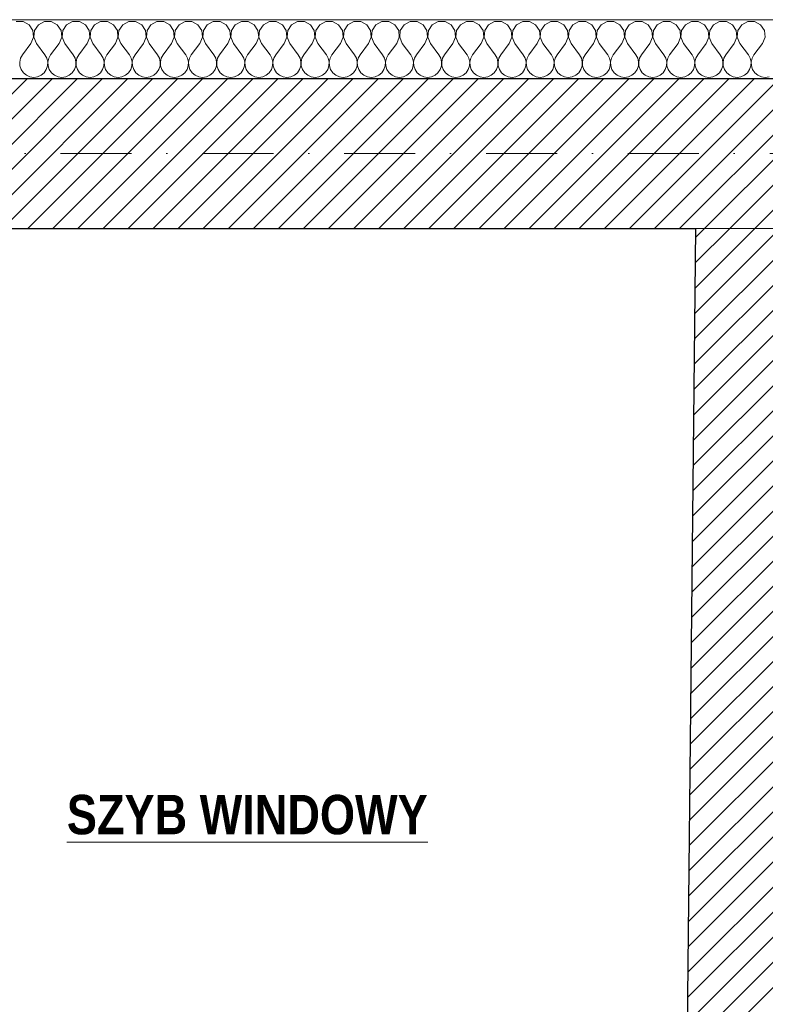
# Model space of a CAD drawing. Header units: millimetres. Extents: x 172139 to 266886, y 89395 to 138225.
# Tile 47 of 94: x 205893 to 207786, y 119176 to 121676. Entities that reach past the tile are written whole.
import ezdxf

# ---------------------------------------------------------------- set-up
doc = ezdxf.new("R2010")
doc.units = ezdxf.units.MM
doc.header["$MEASUREMENT"] = 0
doc.linetypes.add('Kropki i Kreski', pattern=[360, 180, -90, 0, -90])
for name, color, linetype, lineweight in [('Konstrukcja - Ogólne_Nr_pióra__1', 7, 'Continuous', 13), ('KR_INW_Nr_pióra__101', 252, 'Continuous', 5), ('KR_INW_Nr_pióra__27', 7, 'Continuous', 25), ('KR_INW_Nr_pióra__47', 7, 'Continuous', 15), ('NAPIS_SODON_Nr_pióra__1', 7, 'Continuous', 13), ('NAPIS_SODON_Nr_pióra__121', 255, 'Continuous', 0)]:
    doc.layers.add(name, color=color, linetype=linetype, lineweight=lineweight)
for name, color, linetype in [('Konstrukcja - Siatki mod', 7, 'Continuous'), ('KR_INW', 7, 'Continuous'), ('NAPIS_SODON', 7, 'Continuous')]:
    doc.layers.add(name, color=color, linetype=linetype)
doc.layers.add('Konstrukcja - Siatki mod_Nr_pióra__48', color=7, linetype='Continuous', lineweight=15, true_color=0xa80f02)
doc.layers.add('KR_INW_Nr_pióra__102', color=7, linetype='Continuous', lineweight=5, true_color=0xcccccc)
doc.styles.add('GENERATED_STYLE_2', font='txt')
pattern_1 = [(45, (0, 0), (-31.819804, 31.819804), [])]

# ---------------------------------------------------------------- blocks, each defined once
blk = doc.blocks.new('Strop_1', base_point=(179225, 121523.3))
at = {"layer": 'NAPIS_SODON_Nr_pióra__1', "linetype": 'Continuous', "flags": 128}
blk.add_lwpolyline([(179225, 121523.3), (179225.9, 107003.8), (250898.3, 107008.3), (250897.4, 121527.8)], close=True, dxfattribs=at)
blk = doc.blocks.new('Strop_2', base_point=(188316, 115154.1))
at = {"layer": 'NAPIS_SODON_Nr_pióra__121', "linetype": 'Continuous', "flags": 128}
blk.add_lwpolyline([(188316, 115154.1), (204667.3, 115154.1), (205241.5, 115154.1), (205242.2, 115154.1), (205242.2, 115394.1), (205241.5, 115154.1), (205174.5, 117823.2), (205315.4, 117824.8), (205315.4, 121145.6), (224463.2, 121145.6)], dxfattribs=at)
blk = doc.blocks.new('*X107')
at = {"layer": 'KR_INW_Nr_pióra__102', "linetype": 'Continuous'}
for p, q in [((205901.6, 121670.9), (205884.2, 121670.9)), ((205916.9, 121662.7), (205901.6, 121670.9)), ((205926.5, 121648.2), (205916.9, 121662.7)), ((205940.3, 121662.7), (205930.6, 121648.2)), ((205955.6, 121670.9), (205940.3, 121662.7)), ((205973, 121670.9), (205955.6, 121670.9)), ((205988.3, 121662.7), (205973, 121670.9)), ((205997.9, 121648.2), (205988.3, 121662.7)), ((206011.7, 121662.7), (206002.1, 121648.2)), ((206027, 121670.9), (206011.7, 121662.7)), ((206044.4, 121670.9), (206027, 121670.9)), ((206059.7, 121662.7), (206044.4, 121670.9)), ((206069.4, 121648.2), (206059.7, 121662.7)), ((206083.1, 121662.7), (206073.5, 121648.2)), ((206098.4, 121670.9), (206083.1, 121662.7)), ((206115.8, 121670.9), (206098.4, 121670.9)), ((206131.2, 121662.7), (206115.8, 121670.9)), ((206140.8, 121648.2), (206131.2, 121662.7)), ((206154.5, 121662.7), (206144.9, 121648.2)), ((206169.9, 121670.9), (206154.5, 121662.7)), ((206187.3, 121670.9), (206169.9, 121670.9)), ((206202.6, 121662.7), (206187.3, 121670.9)), ((206212.2, 121648.2), (206202.6, 121662.7)), ((206226, 121662.7), (206216.3, 121648.2)), ((206241.3, 121670.9), (206226, 121662.7)), ((206258.7, 121670.9), (206241.3, 121670.9)), ((206274, 121662.7), (206258.7, 121670.9)), ((206283.7, 121648.2), (206274, 121662.7)), ((206297.4, 121662.7), (206287.8, 121648.2)), ((206312.7, 121670.9), (206297.4, 121662.7)), ((206330.1, 121670.9), (206312.7, 121670.9)), ((206345.5, 121662.7), (206330.1, 121670.9)), ((206355.1, 121648.2), (206345.5, 121662.7)), ((206368.8, 121662.7), (206359.2, 121648.2)), ((206384.2, 121670.9), (206368.8, 121662.7)), ((206401.6, 121670.9), (206384.2, 121670.9)), ((206416.9, 121662.7), (206401.6, 121670.9)), ((206426.5, 121648.2), (206416.9, 121662.7)), ((206440.3, 121662.7), (206430.6, 121648.2)), ((206455.6, 121670.9), (206440.3, 121662.7)), ((206473, 121670.9), (206455.6, 121670.9)), ((206488.3, 121662.7), (206473, 121670.9)), ((206497.9, 121648.2), (206488.3, 121662.7)), ((206511.7, 121662.7), (206502.1, 121648.2)), ((206527, 121670.9), (206511.7, 121662.7)), ((206544.4, 121670.9), (206527, 121670.9)), ((206559.7, 121662.7), (206544.4, 121670.9)), ((206569.4, 121648.2), (206559.7, 121662.7)), ((206583.1, 121662.7), (206573.5, 121648.2)), ((206598.4, 121670.9), (206583.1, 121662.7)), ((206615.8, 121670.9), (206598.4, 121670.9)), ((206631.2, 121662.7), (206615.8, 121670.9)), ((206640.8, 121648.2), (206631.2, 121662.7)), ((206654.5, 121662.7), (206644.9, 121648.2)), ((206669.9, 121670.9), (206654.5, 121662.7)), ((206687.3, 121670.9), (206669.9, 121670.9)), ((206702.6, 121662.7), (206687.3, 121670.9)), ((206712.2, 121648.2), (206702.6, 121662.7)), ((206726, 121662.7), (206716.3, 121648.2)), ((206741.3, 121670.9), (206726, 121662.7)), ((206758.7, 121670.9), (206741.3, 121670.9)), ((206774, 121662.7), (206758.7, 121670.9)), ((206783.7, 121648.2), (206774, 121662.7)), ((206797.4, 121662.7), (206787.8, 121648.2)), ((206812.7, 121670.9), (206797.4, 121662.7)), ((206830.1, 121670.9), (206812.7, 121670.9)), ((206845.5, 121662.7), (206830.1, 121670.9)), ((206855.1, 121648.2), (206845.5, 121662.7)), ((206868.8, 121662.7), (206859.2, 121648.2)), ((206884.2, 121670.9), (206868.8, 121662.7)), ((206901.6, 121670.9), (206884.2, 121670.9)), ((206916.9, 121662.7), (206901.6, 121670.9)), ((206926.5, 121648.2), (206916.9, 121662.7)), ((206940.3, 121662.7), (206930.6, 121648.2)), ((206955.6, 121670.9), (206940.3, 121662.7)), ((206973, 121670.9), (206955.6, 121670.9)), ((206988.3, 121662.7), (206973, 121670.9)), ((206997.9, 121648.2), (206988.3, 121662.7)), ((207011.7, 121662.7), (207002.1, 121648.2)), ((207027, 121670.9), (207011.7, 121662.7)), ((207044.4, 121670.9), (207027, 121670.9)), ((207059.7, 121662.7), (207044.4, 121670.9)), ((207069.4, 121648.2), (207059.7, 121662.7)), ((207083.1, 121662.7), (207073.5, 121648.2)), ((207098.4, 121670.9), (207083.1, 121662.7)), ((207115.8, 121670.9), (207098.4, 121670.9)), ((207131.2, 121662.7), (207115.8, 121670.9)), ((207140.8, 121648.2), (207131.2, 121662.7)), ((207154.5, 121662.7), (207144.9, 121648.2)), ((207169.9, 121670.9), (207154.5, 121662.7)), ((207187.3, 121670.9), (207169.9, 121670.9)), ((207202.6, 121662.7), (207187.3, 121670.9)), ((207212.2, 121648.2), (207202.6, 121662.7)), ((207226, 121662.7), (207216.3, 121648.2)), ((207241.3, 121670.9), (207226, 121662.7)), ((207258.7, 121670.9), (207241.3, 121670.9)), ((207274, 121662.7), (207258.7, 121670.9)), ((207283.7, 121648.2), (207274, 121662.7)), ((207297.4, 121662.7), (207287.8, 121648.2)), ((207312.7, 121670.9), (207297.4, 121662.7)), ((207330.1, 121670.9), (207312.7, 121670.9)), ((207345.5, 121662.7), (207330.1, 121670.9)), ((207355.1, 121648.2), (207345.5, 121662.7)), ((207368.8, 121662.7), (207359.2, 121648.2)), ((207384.2, 121670.9), (207368.8, 121662.7)), ((207401.6, 121670.9), (207384.2, 121670.9)), ((207416.9, 121662.7), (207401.6, 121670.9)), ((207426.5, 121648.2), (207416.9, 121662.7)), ((207440.3, 121662.7), (207430.6, 121648.2)), ((207455.6, 121670.9), (207440.3, 121662.7)), ((207473, 121670.9), (207455.6, 121670.9)), ((207488.3, 121662.7), (207473, 121670.9)), ((207497.9, 121648.2), (207488.3, 121662.7)), ((207511.7, 121662.7), (207502.1, 121648.2)), ((207527, 121670.9), (207511.7, 121662.7)), ((207544.4, 121670.9), (207527, 121670.9)), ((207559.7, 121662.7), (207544.4, 121670.9)), ((207569.4, 121648.2), (207559.7, 121662.7)), ((207583.1, 121662.7), (207573.5, 121648.2)), ((207598.4, 121670.9), (207583.1, 121662.7)), ((207615.8, 121670.9), (207598.4, 121670.9)), ((207631.2, 121662.7), (207615.8, 121670.9)), ((207640.8, 121648.2), (207631.2, 121662.7)), ((207654.5, 121662.7), (207644.9, 121648.2)), ((207669.9, 121670.9), (207654.5, 121662.7)), ((207687.3, 121670.9), (207669.9, 121670.9)), ((207702.6, 121662.7), (207687.3, 121670.9)), ((207712.2, 121648.2), (207702.6, 121662.7)), ((207726, 121662.7), (207716.3, 121648.2)), ((207741.3, 121670.9), (207726, 121662.7)), ((207758.7, 121670.9), (207741.3, 121670.9)), ((207774, 121662.7), (207758.7, 121670.9)), ((207783.7, 121648.2), (207774, 121662.7)), ((205921.4, 121614.9), (205928.2, 121630.9)), ((205928.2, 121630.9), (205926.5, 121648.2)), ((205930.6, 121648.2), (205929, 121630.9)), ((205929, 121630.9), (205935.7, 121614.9)), ((205992.9, 121614.9), (205999.6, 121630.9)), ((205999.6, 121630.9), (205997.9, 121648.2)), ((206002.1, 121648.2), (206000.4, 121630.9)), ((206000.4, 121630.9), (206007.1, 121614.9)), ((206064.3, 121614.9), (206071, 121630.9)), ((206071, 121630.9), (206069.4, 121648.2)), ((206073.5, 121648.2), (206071.8, 121630.9)), ((206071.8, 121630.9), (206078.6, 121614.9)), ((206135.7, 121614.9), (206142.4, 121630.9)), ((206142.4, 121630.9), (206140.8, 121648.2)), ((206144.9, 121648.2), (206143.3, 121630.9)), ((206143.3, 121630.9), (206150, 121614.9)), ((206207.1, 121614.9), (206213.9, 121630.9)), ((206213.9, 121630.9), (206212.2, 121648.2)), ((206216.3, 121648.2), (206214.7, 121630.9)), ((206214.7, 121630.9), (206221.4, 121614.9)), ((206278.6, 121614.9), (206285.3, 121630.9)), ((206285.3, 121630.9), (206283.7, 121648.2)), ((206287.8, 121648.2), (206286.1, 121630.9)), ((206286.1, 121630.9), (206292.9, 121614.9)), ((206350, 121614.9), (206356.7, 121630.9)), ((206356.7, 121630.9), (206355.1, 121648.2)), ((206359.2, 121648.2), (206357.6, 121630.9)), ((206357.6, 121630.9), (206364.3, 121614.9)), ((206421.4, 121614.9), (206428.2, 121630.9)), ((206428.2, 121630.9), (206426.5, 121648.2)), ((206430.6, 121648.2), (206429, 121630.9)), ((206429, 121630.9), (206435.7, 121614.9)), ((206492.9, 121614.9), (206499.6, 121630.9)), ((206499.6, 121630.9), (206497.9, 121648.2)), ((206502.1, 121648.2), (206500.4, 121630.9)), ((206500.4, 121630.9), (206507.1, 121614.9)), ((206564.3, 121614.9), (206571, 121630.9)), ((206571, 121630.9), (206569.4, 121648.2)), ((206573.5, 121648.2), (206571.8, 121630.9)), ((206571.8, 121630.9), (206578.6, 121614.9)), ((206635.7, 121614.9), (206642.4, 121630.9)), ((206642.4, 121630.9), (206640.8, 121648.2)), ((206644.9, 121648.2), (206643.3, 121630.9)), ((206643.3, 121630.9), (206650, 121614.9)), ((206707.1, 121614.9), (206713.9, 121630.9)), ((206713.9, 121630.9), (206712.2, 121648.2)), ((206716.3, 121648.2), (206714.7, 121630.9)), ((206714.7, 121630.9), (206721.4, 121614.9)), ((206778.6, 121614.9), (206785.3, 121630.9)), ((206785.3, 121630.9), (206783.7, 121648.2)), ((206787.8, 121648.2), (206786.1, 121630.9)), ((206786.1, 121630.9), (206792.9, 121614.9)), ((206850, 121614.9), (206856.7, 121630.9)), ((206856.7, 121630.9), (206855.1, 121648.2)), ((206859.2, 121648.2), (206857.6, 121630.9)), ((206857.6, 121630.9), (206864.3, 121614.9)), ((206921.4, 121614.9), (206928.2, 121630.9)), ((206928.2, 121630.9), (206926.5, 121648.2)), ((206930.6, 121648.2), (206929, 121630.9)), ((206929, 121630.9), (206935.7, 121614.9)), ((206992.9, 121614.9), (206999.6, 121630.9)), ((206999.6, 121630.9), (206997.9, 121648.2)), ((207002.1, 121648.2), (207000.4, 121630.9)), ((207000.4, 121630.9), (207007.1, 121614.9)), ((207064.3, 121614.9), (207071, 121630.9)), ((207071, 121630.9), (207069.4, 121648.2)), ((207073.5, 121648.2), (207071.8, 121630.9)), ((207071.8, 121630.9), (207078.6, 121614.9)), ((207135.7, 121614.9), (207142.4, 121630.9)), ((207142.4, 121630.9), (207140.8, 121648.2)), ((207144.9, 121648.2), (207143.3, 121630.9)), ((207143.3, 121630.9), (207150, 121614.9)), ((207207.1, 121614.9), (207213.9, 121630.9)), ((207213.9, 121630.9), (207212.2, 121648.2)), ((207216.3, 121648.2), (207214.7, 121630.9)), ((207214.7, 121630.9), (207221.4, 121614.9)), ((207278.6, 121614.9), (207285.3, 121630.9)), ((207285.3, 121630.9), (207283.7, 121648.2)), ((207287.8, 121648.2), (207286.1, 121630.9)), ((207286.1, 121630.9), (207292.9, 121614.9)), ((207350, 121614.9), (207356.7, 121630.9)), ((207356.7, 121630.9), (207355.1, 121648.2)), ((207359.2, 121648.2), (207357.6, 121630.9)), ((207357.6, 121630.9), (207364.3, 121614.9)), ((207421.4, 121614.9), (207428.2, 121630.9)), ((207428.2, 121630.9), (207426.5, 121648.2)), ((207430.6, 121648.2), (207429, 121630.9)), ((207429, 121630.9), (207435.7, 121614.9)), ((207492.9, 121614.9), (207499.6, 121630.9)), ((207499.6, 121630.9), (207497.9, 121648.2)), ((207502.1, 121648.2), (207500.4, 121630.9)), ((207500.4, 121630.9), (207507.1, 121614.9)), ((207564.3, 121614.9), (207571, 121630.9)), ((207571, 121630.9), (207569.4, 121648.2)), ((207573.5, 121648.2), (207571.8, 121630.9)), ((207571.8, 121630.9), (207578.6, 121614.9)), ((207635.7, 121614.9), (207642.4, 121630.9)), ((207642.4, 121630.9), (207640.8, 121648.2)), ((207644.9, 121648.2), (207643.3, 121630.9)), ((207643.3, 121630.9), (207650, 121614.9)), ((207707.1, 121614.9), (207713.9, 121630.9)), ((207713.9, 121630.9), (207712.2, 121648.2)), ((207716.3, 121648.2), (207714.7, 121630.9)), ((207714.7, 121630.9), (207721.4, 121614.9)), ((207778.6, 121614.9), (207785.3, 121630.9)), ((207785.3, 121630.9), (207783.7, 121648.2)), ((205921.4, 121614.9), (205900, 121586.3)), ((205935.7, 121614.9), (205957.1, 121586.3)), ((205992.9, 121614.9), (205971.4, 121586.3)), ((206007.1, 121614.9), (206028.6, 121586.3)), ((206064.3, 121614.9), (206042.9, 121586.3)), ((206078.6, 121614.9), (206100, 121586.3)), ((206135.7, 121614.9), (206114.3, 121586.3)), ((206150, 121614.9), (206171.4, 121586.3)), ((206207.1, 121614.9), (206185.7, 121586.3)), ((206221.4, 121614.9), (206242.9, 121586.3)), ((206278.6, 121614.9), (206257.1, 121586.3)), ((206292.9, 121614.9), (206314.3, 121586.3)), ((206350, 121614.9), (206328.6, 121586.3)), ((206364.3, 121614.9), (206385.7, 121586.3)), ((206421.4, 121614.9), (206400, 121586.3)), ((206435.7, 121614.9), (206457.1, 121586.3)), ((206492.9, 121614.9), (206471.4, 121586.3)), ((206507.1, 121614.9), (206528.6, 121586.3)), ((206564.3, 121614.9), (206542.9, 121586.3)), ((206578.6, 121614.9), (206600, 121586.3)), ((206635.7, 121614.9), (206614.3, 121586.3)), ((206650, 121614.9), (206671.4, 121586.3)), ((206707.1, 121614.9), (206685.7, 121586.3)), ((206721.4, 121614.9), (206742.9, 121586.3)), ((206778.6, 121614.9), (206757.1, 121586.3)), ((206792.9, 121614.9), (206814.3, 121586.3)), ((206850, 121614.9), (206828.6, 121586.3)), ((206864.3, 121614.9), (206885.7, 121586.3)), ((206921.4, 121614.9), (206900, 121586.3)), ((206935.7, 121614.9), (206957.1, 121586.3)), ((206992.9, 121614.9), (206971.4, 121586.3)), ((207007.1, 121614.9), (207028.6, 121586.3)), ((207064.3, 121614.9), (207042.9, 121586.3)), ((207078.6, 121614.9), (207100, 121586.3)), ((207135.7, 121614.9), (207114.3, 121586.3)), ((207150, 121614.9), (207171.4, 121586.3)), ((207207.1, 121614.9), (207185.7, 121586.3)), ((207221.4, 121614.9), (207242.9, 121586.3)), ((207278.6, 121614.9), (207257.1, 121586.3)), ((207292.9, 121614.9), (207314.3, 121586.3)), ((207350, 121614.9), (207328.6, 121586.3)), ((207364.3, 121614.9), (207385.7, 121586.3)), ((207421.4, 121614.9), (207400, 121586.3)), ((207435.7, 121614.9), (207457.1, 121586.3)), ((207492.9, 121614.9), (207471.4, 121586.3)), ((207507.1, 121614.9), (207528.6, 121586.3)), ((207564.3, 121614.9), (207542.9, 121586.3)), ((207578.6, 121614.9), (207600, 121586.3)), ((207635.7, 121614.9), (207614.3, 121586.3)), ((207650, 121614.9), (207671.4, 121586.3)), ((207707.1, 121614.9), (207685.7, 121586.3)), ((207721.4, 121614.9), (207742.9, 121586.3)), ((207778.6, 121614.9), (207757.1, 121586.3)), ((205895.2, 121577.7), (205893, 121568.1)), ((205900, 121586.3), (205895.2, 121577.7)), ((205961.9, 121577.7), (205957.1, 121586.3)), ((205964.1, 121568.1), (205961.9, 121577.7)), ((205966.7, 121577.7), (205964.4, 121568.1)), ((205971.4, 121586.3), (205966.7, 121577.7)), ((206033.3, 121577.7), (206028.6, 121586.3)), ((206035.6, 121568.1), (206033.3, 121577.7)), ((206038.1, 121577.7), (206035.9, 121568.1)), ((206042.9, 121586.3), (206038.1, 121577.7)), ((206104.8, 121577.7), (206100, 121586.3)), ((206107, 121568.1), (206104.8, 121577.7)), ((206109.5, 121577.7), (206107.3, 121568.1)), ((206114.3, 121586.3), (206109.5, 121577.7)), ((206176.2, 121577.7), (206171.4, 121586.3)), ((206178.4, 121568.1), (206176.2, 121577.7)), ((206180.9, 121577.7), (206178.7, 121568.1)), ((206185.7, 121586.3), (206180.9, 121577.7)), ((206247.6, 121577.7), (206242.9, 121586.3)), ((206249.9, 121568.1), (206247.6, 121577.7)), ((206252.4, 121577.7), (206250.1, 121568.1)), ((206257.1, 121586.3), (206252.4, 121577.7)), ((206319.1, 121577.7), (206314.3, 121586.3)), ((206321.3, 121568.1), (206319.1, 121577.7)), ((206323.8, 121577.7), (206321.6, 121568.1)), ((206328.6, 121586.3), (206323.8, 121577.7)), ((206390.5, 121577.7), (206385.7, 121586.3)), ((206392.7, 121568.1), (206390.5, 121577.7)), ((206395.2, 121577.7), (206393, 121568.1)), ((206400, 121586.3), (206395.2, 121577.7)), ((206461.9, 121577.7), (206457.1, 121586.3)), ((206464.1, 121568.1), (206461.9, 121577.7)), ((206466.7, 121577.7), (206464.4, 121568.1)), ((206471.4, 121586.3), (206466.7, 121577.7)), ((206533.3, 121577.7), (206528.6, 121586.3)), ((206535.6, 121568.1), (206533.3, 121577.7)), ((206538.1, 121577.7), (206535.9, 121568.1)), ((206542.9, 121586.3), (206538.1, 121577.7)), ((206604.8, 121577.7), (206600, 121586.3)), ((206607, 121568.1), (206604.8, 121577.7)), ((206609.5, 121577.7), (206607.3, 121568.1)), ((206614.3, 121586.3), (206609.5, 121577.7)), ((206676.2, 121577.7), (206671.4, 121586.3)), ((206678.4, 121568.1), (206676.2, 121577.7)), ((206680.9, 121577.7), (206678.7, 121568.1)), ((206685.7, 121586.3), (206680.9, 121577.7)), ((206747.6, 121577.7), (206742.9, 121586.3)), ((206749.9, 121568.1), (206747.6, 121577.7)), ((206752.4, 121577.7), (206750.1, 121568.1)), ((206757.1, 121586.3), (206752.4, 121577.7)), ((206819.1, 121577.7), (206814.3, 121586.3)), ((206821.3, 121568.1), (206819.1, 121577.7)), ((206823.8, 121577.7), (206821.6, 121568.1)), ((206828.6, 121586.3), (206823.8, 121577.7)), ((206890.5, 121577.7), (206885.7, 121586.3)), ((206892.7, 121568.1), (206890.5, 121577.7)), ((206895.2, 121577.7), (206893, 121568.1)), ((206900, 121586.3), (206895.2, 121577.7)), ((206961.9, 121577.7), (206957.1, 121586.3)), ((206964.1, 121568.1), (206961.9, 121577.7)), ((206966.7, 121577.7), (206964.4, 121568.1)), ((206971.4, 121586.3), (206966.7, 121577.7)), ((207033.3, 121577.7), (207028.6, 121586.3)), ((207035.6, 121568.1), (207033.3, 121577.7)), ((207038.1, 121577.7), (207035.9, 121568.1)), ((207042.9, 121586.3), (207038.1, 121577.7)), ((207104.8, 121577.7), (207100, 121586.3)), ((207107, 121568.1), (207104.8, 121577.7)), ((207109.5, 121577.7), (207107.3, 121568.1)), ((207114.3, 121586.3), (207109.5, 121577.7)), ((207176.2, 121577.7), (207171.4, 121586.3)), ((207178.4, 121568.1), (207176.2, 121577.7)), ((207180.9, 121577.7), (207178.7, 121568.1)), ((207185.7, 121586.3), (207180.9, 121577.7)), ((207247.6, 121577.7), (207242.9, 121586.3)), ((207249.9, 121568.1), (207247.6, 121577.7)), ((207252.4, 121577.7), (207250.1, 121568.1)), ((207257.1, 121586.3), (207252.4, 121577.7)), ((207319.1, 121577.7), (207314.3, 121586.3)), ((207321.3, 121568.1), (207319.1, 121577.7)), ((207323.8, 121577.7), (207321.6, 121568.1)), ((207328.6, 121586.3), (207323.8, 121577.7)), ((207390.5, 121577.7), (207385.7, 121586.3)), ((207392.7, 121568.1), (207390.5, 121577.7)), ((207395.2, 121577.7), (207393, 121568.1)), ((207400, 121586.3), (207395.2, 121577.7)), ((207461.9, 121577.7), (207457.1, 121586.3)), ((207464.1, 121568.1), (207461.9, 121577.7)), ((207466.7, 121577.7), (207464.4, 121568.1)), ((207471.4, 121586.3), (207466.7, 121577.7)), ((207533.3, 121577.7), (207528.6, 121586.3)), ((207535.6, 121568.1), (207533.3, 121577.7)), ((207538.1, 121577.7), (207535.9, 121568.1)), ((207542.9, 121586.3), (207538.1, 121577.7)), ((207604.8, 121577.7), (207600, 121586.3)), ((207607, 121568.1), (207604.8, 121577.7)), ((207609.5, 121577.7), (207607.3, 121568.1)), ((207614.3, 121586.3), (207609.5, 121577.7)), ((207676.2, 121577.7), (207671.4, 121586.3)), ((207678.4, 121568.1), (207676.2, 121577.7)), ((207680.9, 121577.7), (207678.7, 121568.1)), ((207685.7, 121586.3), (207680.9, 121577.7)), ((207747.6, 121577.7), (207742.9, 121586.3)), ((207749.9, 121568.1), (207747.6, 121577.7)), ((207752.4, 121577.7), (207750.1, 121568.1)), ((207757.1, 121586.3), (207752.4, 121577.7)), ((205893, 121568.1), (205893.5, 121558.2)), ((205893.5, 121558.2), (205896.6, 121548.9)), ((205960.5, 121548.9), (205963.7, 121558.2)), ((205963.7, 121558.2), (205964.1, 121568.1)), ((205964.4, 121568.1), (205964.9, 121558.2)), ((205964.9, 121558.2), (205968.1, 121548.9)), ((206031.9, 121548.9), (206035.1, 121558.2)), ((206035.1, 121558.2), (206035.6, 121568.1)), ((206035.9, 121568.1), (206036.3, 121558.2)), ((206036.3, 121558.2), (206039.5, 121548.9)), ((206103.4, 121548.9), (206106.5, 121558.2)), ((206106.5, 121558.2), (206107, 121568.1)), ((206107.3, 121568.1), (206107.8, 121558.2)), ((206107.8, 121558.2), (206110.9, 121548.9)), ((206174.8, 121548.9), (206177.9, 121558.2)), ((206177.9, 121558.2), (206178.4, 121568.1)), ((206178.7, 121568.1), (206179.2, 121558.2)), ((206179.2, 121558.2), (206182.3, 121548.9)), ((206246.2, 121548.9), (206249.4, 121558.2)), ((206249.4, 121558.2), (206249.9, 121568.1)), ((206250.1, 121568.1), (206250.6, 121558.2)), ((206250.6, 121558.2), (206253.8, 121548.9)), ((206317.7, 121548.9), (206320.8, 121558.2)), ((206320.8, 121558.2), (206321.3, 121568.1)), ((206321.6, 121568.1), (206322.1, 121558.2)), ((206322.1, 121558.2), (206325.2, 121548.9)), ((206389.1, 121548.9), (206392.2, 121558.2)), ((206392.2, 121558.2), (206392.7, 121568.1)), ((206393, 121568.1), (206393.5, 121558.2)), ((206393.5, 121558.2), (206396.6, 121548.9)), ((206460.5, 121548.9), (206463.7, 121558.2)), ((206463.7, 121558.2), (206464.1, 121568.1)), ((206464.4, 121568.1), (206464.9, 121558.2)), ((206464.9, 121558.2), (206468.1, 121548.9)), ((206531.9, 121548.9), (206535.1, 121558.2)), ((206535.1, 121558.2), (206535.6, 121568.1)), ((206535.9, 121568.1), (206536.3, 121558.2)), ((206536.3, 121558.2), (206539.5, 121548.9)), ((206603.4, 121548.9), (206606.5, 121558.2)), ((206606.5, 121558.2), (206607, 121568.1)), ((206607.3, 121568.1), (206607.8, 121558.2)), ((206607.8, 121558.2), (206610.9, 121548.9)), ((206674.8, 121548.9), (206677.9, 121558.2)), ((206677.9, 121558.2), (206678.4, 121568.1)), ((206678.7, 121568.1), (206679.2, 121558.2)), ((206679.2, 121558.2), (206682.3, 121548.9)), ((206746.2, 121548.9), (206749.4, 121558.2)), ((206749.4, 121558.2), (206749.9, 121568.1)), ((206750.1, 121568.1), (206750.6, 121558.2)), ((206750.6, 121558.2), (206753.8, 121548.9)), ((206817.7, 121548.9), (206820.8, 121558.2)), ((206820.8, 121558.2), (206821.3, 121568.1)), ((206821.6, 121568.1), (206822.1, 121558.2)), ((206822.1, 121558.2), (206825.2, 121548.9)), ((206889.1, 121548.9), (206892.2, 121558.2)), ((206892.2, 121558.2), (206892.7, 121568.1)), ((206893, 121568.1), (206893.5, 121558.2)), ((206893.5, 121558.2), (206896.6, 121548.9)), ((206960.5, 121548.9), (206963.7, 121558.2)), ((206963.7, 121558.2), (206964.1, 121568.1)), ((206964.4, 121568.1), (206964.9, 121558.2)), ((206964.9, 121558.2), (206968.1, 121548.9)), ((207031.9, 121548.9), (207035.1, 121558.2)), ((207035.1, 121558.2), (207035.6, 121568.1)), ((207035.9, 121568.1), (207036.3, 121558.2)), ((207036.3, 121558.2), (207039.5, 121548.9)), ((207103.4, 121548.9), (207106.5, 121558.2)), ((207106.5, 121558.2), (207107, 121568.1)), ((207107.3, 121568.1), (207107.8, 121558.2)), ((207107.8, 121558.2), (207110.9, 121548.9)), ((207174.8, 121548.9), (207177.9, 121558.2)), ((207177.9, 121558.2), (207178.4, 121568.1)), ((207178.7, 121568.1), (207179.2, 121558.2)), ((207179.2, 121558.2), (207182.3, 121548.9)), ((207246.2, 121548.9), (207249.4, 121558.2)), ((207249.4, 121558.2), (207249.9, 121568.1)), ((207250.1, 121568.1), (207250.6, 121558.2)), ((207250.6, 121558.2), (207253.8, 121548.9)), ((207317.7, 121548.9), (207320.8, 121558.2)), ((207320.8, 121558.2), (207321.3, 121568.1)), ((207321.6, 121568.1), (207322.1, 121558.2)), ((207322.1, 121558.2), (207325.2, 121548.9)), ((207389.1, 121548.9), (207392.2, 121558.2)), ((207392.2, 121558.2), (207392.7, 121568.1)), ((207393, 121568.1), (207393.5, 121558.2)), ((207393.5, 121558.2), (207396.6, 121548.9)), ((207460.5, 121548.9), (207463.7, 121558.2)), ((207463.7, 121558.2), (207464.1, 121568.1)), ((207464.4, 121568.1), (207464.9, 121558.2)), ((207464.9, 121558.2), (207468.1, 121548.9)), ((207531.9, 121548.9), (207535.1, 121558.2)), ((207535.1, 121558.2), (207535.6, 121568.1)), ((207535.9, 121568.1), (207536.3, 121558.2)), ((207536.3, 121558.2), (207539.5, 121548.9)), ((207603.4, 121548.9), (207606.5, 121558.2)), ((207606.5, 121558.2), (207607, 121568.1)), ((207607.3, 121568.1), (207607.8, 121558.2)), ((207607.8, 121558.2), (207610.9, 121548.9)), ((207674.8, 121548.9), (207677.9, 121558.2)), ((207677.9, 121558.2), (207678.4, 121568.1)), ((207678.7, 121568.1), (207679.2, 121558.2)), ((207679.2, 121558.2), (207682.3, 121548.9)), ((207746.2, 121548.9), (207749.4, 121558.2)), ((207749.4, 121558.2), (207749.9, 121568.1)), ((207750.1, 121568.1), (207750.6, 121558.2)), ((207750.6, 121558.2), (207753.8, 121548.9)), ((205896.6, 121548.9), (205902.2, 121540.8)), ((205902.2, 121540.8), (205909.8, 121534.5)), ((205909.8, 121534.5), (205918.8, 121530.5)), ((205918.8, 121530.5), (205928.6, 121529.2)), ((205928.6, 121529.2), (205938.3, 121530.5)), ((205938.3, 121530.5), (205947.3, 121534.5)), ((205947.3, 121534.5), (205954.9, 121540.8)), ((205954.9, 121540.8), (205960.5, 121548.9)), ((205968.1, 121548.9), (205973.6, 121540.8)), ((205973.6, 121540.8), (205981.2, 121534.5)), ((205981.2, 121534.5), (205990.2, 121530.5)), ((205990.2, 121530.5), (206000, 121529.2)), ((206000, 121529.2), (206009.8, 121530.5)), ((206009.8, 121530.5), (206018.8, 121534.5)), ((206018.8, 121534.5), (206026.4, 121540.8)), ((206026.4, 121540.8), (206031.9, 121548.9)), ((206039.5, 121548.9), (206045.1, 121540.8)), ((206045.1, 121540.8), (206052.7, 121534.5)), ((206052.7, 121534.5), (206061.7, 121530.5)), ((206061.7, 121530.5), (206071.4, 121529.2)), ((206071.4, 121529.2), (206081.2, 121530.5)), ((206081.2, 121530.5), (206090.2, 121534.5)), ((206090.2, 121534.5), (206097.8, 121540.8)), ((206097.8, 121540.8), (206103.4, 121548.9)), ((206110.9, 121548.9), (206116.5, 121540.8)), ((206116.5, 121540.8), (206124.1, 121534.5)), ((206124.1, 121534.5), (206133.1, 121530.5)), ((206133.1, 121530.5), (206142.9, 121529.2)), ((206142.9, 121529.2), (206152.6, 121530.5)), ((206152.6, 121530.5), (206161.6, 121534.5)), ((206161.6, 121534.5), (206169.2, 121540.8)), ((206169.2, 121540.8), (206174.8, 121548.9)), ((206182.3, 121548.9), (206187.9, 121540.8)), ((206187.9, 121540.8), (206195.5, 121534.5)), ((206195.5, 121534.5), (206204.5, 121530.5)), ((206204.5, 121530.5), (206214.3, 121529.2)), ((206214.3, 121529.2), (206224, 121530.5)), ((206224, 121530.5), (206233.1, 121534.5)), ((206233.1, 121534.5), (206240.6, 121540.8)), ((206240.6, 121540.8), (206246.2, 121548.9)), ((206253.8, 121548.9), (206259.4, 121540.8)), ((206259.4, 121540.8), (206266.9, 121534.5)), ((206266.9, 121534.5), (206276, 121530.5)), ((206276, 121530.5), (206285.7, 121529.2)), ((206285.7, 121529.2), (206295.5, 121530.5)), ((206295.5, 121530.5), (206304.5, 121534.5)), ((206304.5, 121534.5), (206312.1, 121540.8)), ((206312.1, 121540.8), (206317.7, 121548.9)), ((206325.2, 121548.9), (206330.8, 121540.8)), ((206330.8, 121540.8), (206338.4, 121534.5)), ((206338.4, 121534.5), (206347.4, 121530.5)), ((206347.4, 121530.5), (206357.1, 121529.2)), ((206357.1, 121529.2), (206366.9, 121530.5)), ((206366.9, 121530.5), (206375.9, 121534.5)), ((206375.9, 121534.5), (206383.5, 121540.8)), ((206383.5, 121540.8), (206389.1, 121548.9)), ((206396.6, 121548.9), (206402.2, 121540.8)), ((206402.2, 121540.8), (206409.8, 121534.5)), ((206409.8, 121534.5), (206418.8, 121530.5)), ((206418.8, 121530.5), (206428.6, 121529.2)), ((206428.6, 121529.2), (206438.3, 121530.5)), ((206438.3, 121530.5), (206447.3, 121534.5)), ((206447.3, 121534.5), (206454.9, 121540.8)), ((206454.9, 121540.8), (206460.5, 121548.9)), ((206468.1, 121548.9), (206473.6, 121540.8)), ((206473.6, 121540.8), (206481.2, 121534.5)), ((206481.2, 121534.5), (206490.2, 121530.5)), ((206490.2, 121530.5), (206500, 121529.2)), ((206500, 121529.2), (206509.8, 121530.5)), ((206509.8, 121530.5), (206518.8, 121534.5)), ((206518.8, 121534.5), (206526.4, 121540.8)), ((206526.4, 121540.8), (206531.9, 121548.9)), ((206539.5, 121548.9), (206545.1, 121540.8)), ((206545.1, 121540.8), (206552.7, 121534.5)), ((206552.7, 121534.5), (206561.7, 121530.5)), ((206561.7, 121530.5), (206571.4, 121529.2)), ((206571.4, 121529.2), (206581.2, 121530.5)), ((206581.2, 121530.5), (206590.2, 121534.5)), ((206590.2, 121534.5), (206597.8, 121540.8)), ((206597.8, 121540.8), (206603.4, 121548.9)), ((206610.9, 121548.9), (206616.5, 121540.8)), ((206616.5, 121540.8), (206624.1, 121534.5)), ((206624.1, 121534.5), (206633.1, 121530.5)), ((206633.1, 121530.5), (206642.9, 121529.2)), ((206642.9, 121529.2), (206652.6, 121530.5)), ((206652.6, 121530.5), (206661.6, 121534.5)), ((206661.6, 121534.5), (206669.2, 121540.8)), ((206669.2, 121540.8), (206674.8, 121548.9)), ((206682.3, 121548.9), (206687.9, 121540.8)), ((206687.9, 121540.8), (206695.5, 121534.5)), ((206695.5, 121534.5), (206704.5, 121530.5)), ((206704.5, 121530.5), (206714.3, 121529.2)), ((206714.3, 121529.2), (206724, 121530.5)), ((206724, 121530.5), (206733.1, 121534.5)), ((206733.1, 121534.5), (206740.6, 121540.8)), ((206740.6, 121540.8), (206746.2, 121548.9)), ((206753.8, 121548.9), (206759.4, 121540.8)), ((206759.4, 121540.8), (206766.9, 121534.5)), ((206766.9, 121534.5), (206776, 121530.5)), ((206776, 121530.5), (206785.7, 121529.2)), ((206785.7, 121529.2), (206795.5, 121530.5)), ((206795.5, 121530.5), (206804.5, 121534.5)), ((206804.5, 121534.5), (206812.1, 121540.8)), ((206812.1, 121540.8), (206817.7, 121548.9)), ((206825.2, 121548.9), (206830.8, 121540.8)), ((206830.8, 121540.8), (206838.4, 121534.5)), ((206838.4, 121534.5), (206847.4, 121530.5)), ((206847.4, 121530.5), (206857.1, 121529.2)), ((206857.1, 121529.2), (206866.9, 121530.5)), ((206866.9, 121530.5), (206875.9, 121534.5)), ((206875.9, 121534.5), (206883.5, 121540.8)), ((206883.5, 121540.8), (206889.1, 121548.9)), ((206896.6, 121548.9), (206902.2, 121540.8)), ((206902.2, 121540.8), (206909.8, 121534.5)), ((206909.8, 121534.5), (206918.8, 121530.5)), ((206918.8, 121530.5), (206928.6, 121529.2)), ((206928.6, 121529.2), (206938.3, 121530.5)), ((206938.3, 121530.5), (206947.3, 121534.5)), ((206947.3, 121534.5), (206954.9, 121540.8)), ((206954.9, 121540.8), (206960.5, 121548.9)), ((206968.1, 121548.9), (206973.6, 121540.8)), ((206973.6, 121540.8), (206981.2, 121534.5)), ((206981.2, 121534.5), (206990.2, 121530.5)), ((206990.2, 121530.5), (207000, 121529.2)), ((207000, 121529.2), (207009.8, 121530.5)), ((207009.8, 121530.5), (207018.8, 121534.5)), ((207018.8, 121534.5), (207026.4, 121540.8)), ((207026.4, 121540.8), (207031.9, 121548.9)), ((207039.5, 121548.9), (207045.1, 121540.8)), ((207045.1, 121540.8), (207052.7, 121534.5)), ((207052.7, 121534.5), (207061.7, 121530.5)), ((207061.7, 121530.5), (207071.4, 121529.2)), ((207071.4, 121529.2), (207081.2, 121530.5)), ((207081.2, 121530.5), (207090.2, 121534.5)), ((207090.2, 121534.5), (207097.8, 121540.8)), ((207097.8, 121540.8), (207103.4, 121548.9)), ((207110.9, 121548.9), (207116.5, 121540.8)), ((207116.5, 121540.8), (207124.1, 121534.5)), ((207124.1, 121534.5), (207133.1, 121530.5)), ((207133.1, 121530.5), (207142.9, 121529.2)), ((207142.9, 121529.2), (207152.6, 121530.5)), ((207152.6, 121530.5), (207161.6, 121534.5)), ((207161.6, 121534.5), (207169.2, 121540.8)), ((207169.2, 121540.8), (207174.8, 121548.9)), ((207182.3, 121548.9), (207187.9, 121540.8)), ((207187.9, 121540.8), (207195.5, 121534.5)), ((207195.5, 121534.5), (207204.5, 121530.5)), ((207204.5, 121530.5), (207214.3, 121529.2)), ((207214.3, 121529.2), (207224, 121530.5)), ((207224, 121530.5), (207233.1, 121534.5)), ((207233.1, 121534.5), (207240.6, 121540.8)), ((207240.6, 121540.8), (207246.2, 121548.9)), ((207253.8, 121548.9), (207259.4, 121540.8)), ((207259.4, 121540.8), (207266.9, 121534.5)), ((207266.9, 121534.5), (207276, 121530.5)), ((207276, 121530.5), (207285.7, 121529.2)), ((207285.7, 121529.2), (207295.5, 121530.5)), ((207295.5, 121530.5), (207304.5, 121534.5)), ((207304.5, 121534.5), (207312.1, 121540.8)), ((207312.1, 121540.8), (207317.7, 121548.9)), ((207325.2, 121548.9), (207330.8, 121540.8)), ((207330.8, 121540.8), (207338.4, 121534.5)), ((207338.4, 121534.5), (207347.4, 121530.5)), ((207347.4, 121530.5), (207357.1, 121529.2)), ((207357.1, 121529.2), (207366.9, 121530.5)), ((207366.9, 121530.5), (207375.9, 121534.5)), ((207375.9, 121534.5), (207383.5, 121540.8)), ((207383.5, 121540.8), (207389.1, 121548.9)), ((207396.6, 121548.9), (207402.2, 121540.8)), ((207402.2, 121540.8), (207409.8, 121534.5)), ((207409.8, 121534.5), (207418.8, 121530.5)), ((207418.8, 121530.5), (207428.6, 121529.2)), ((207428.6, 121529.2), (207438.3, 121530.5)), ((207438.3, 121530.5), (207447.3, 121534.5)), ((207447.3, 121534.5), (207454.9, 121540.8)), ((207454.9, 121540.8), (207460.5, 121548.9)), ((207468.1, 121548.9), (207473.6, 121540.8)), ((207473.6, 121540.8), (207481.2, 121534.5)), ((207481.2, 121534.5), (207490.2, 121530.5)), ((207490.2, 121530.5), (207500, 121529.2)), ((207500, 121529.2), (207509.8, 121530.5)), ((207509.8, 121530.5), (207518.8, 121534.5)), ((207518.8, 121534.5), (207526.4, 121540.8)), ((207526.4, 121540.8), (207531.9, 121548.9)), ((207539.5, 121548.9), (207545.1, 121540.8)), ((207545.1, 121540.8), (207552.7, 121534.5)), ((207552.7, 121534.5), (207561.7, 121530.5)), ((207561.7, 121530.5), (207571.4, 121529.2)), ((207571.4, 121529.2), (207581.2, 121530.5)), ((207581.2, 121530.5), (207590.2, 121534.5)), ((207590.2, 121534.5), (207597.8, 121540.8)), ((207597.8, 121540.8), (207603.4, 121548.9)), ((207610.9, 121548.9), (207616.5, 121540.8)), ((207616.5, 121540.8), (207624.1, 121534.5)), ((207624.1, 121534.5), (207633.1, 121530.5)), ((207633.1, 121530.5), (207642.9, 121529.2)), ((207642.9, 121529.2), (207652.6, 121530.5)), ((207652.6, 121530.5), (207661.6, 121534.5)), ((207661.6, 121534.5), (207669.2, 121540.8)), ((207669.2, 121540.8), (207674.8, 121548.9)), ((207682.3, 121548.9), (207687.9, 121540.8)), ((207687.9, 121540.8), (207695.5, 121534.5)), ((207695.5, 121534.5), (207704.5, 121530.5)), ((207704.5, 121530.5), (207714.3, 121529.2)), ((207714.3, 121529.2), (207724, 121530.5)), ((207724, 121530.5), (207733.1, 121534.5)), ((207733.1, 121534.5), (207740.6, 121540.8)), ((207740.6, 121540.8), (207746.2, 121548.9)), ((207753.8, 121548.9), (207759.4, 121540.8)), ((207759.4, 121540.8), (207766.9, 121534.5)), ((207766.9, 121534.5), (207776, 121530.5)), ((207776, 121530.5), (207785.7, 121529.2)), ((207785.7, 121529.2), (207795.5, 121530.5))]:
    blk.add_line(p, q, dxfattribs=at)
blk = doc.blocks.new('Ściana_1', base_point=(179075.1, 121675.6))
at = {"layer": 'KR_INW_Nr_pióra__101', "linetype": 'Continuous'}
h = blk.add_hatch(dxfattribs=at)
h.set_pattern_fill('Cegła_licówka', color=256, style=0, pattern_type=2)
h.set_pattern_definition(pattern_1)
h.paths.add_polyline_path([(209269.6, 121525.6), (204126.9, 121525.6), (204126.9, 121475.6), (204126.9, 121145.6), (209269.6, 121145.6), (209269.6, 121375.6), (209269.6, 121425.6)])
at = {"layer": 'KR_INW_Nr_pióra__27', "linetype": 'Continuous'}
blk.add_line((209269.6, 121525.6), (204126.9, 121525.6), dxfattribs=at)
at = {"layer": 'KR_INW_Nr_pióra__27', "linetype": 'Continuous', "flags": 128}
blk.add_lwpolyline([(205315.4, 121145.6), (207609, 121145.6)], dxfattribs=at)
at = {"layer": 'KR_INW_Nr_pióra__47', "linetype": 'Continuous', "flags": 128}
blk.add_lwpolyline([(209269.6, 121675.6), (204126.9, 121675.6)], dxfattribs=at)
at = {"layer": 'KR_INW'}
blk.add_blockref('*X107', (0, 0), dxfattribs=at)
blk = doc.blocks.new('Ściana_25', base_point=(207854.6, 121675.6))
at = {"layer": 'KR_INW_Nr_pióra__101', "linetype": 'Continuous'}
h = blk.add_hatch(dxfattribs=at)
h.set_pattern_fill('Cegła_licówka', color=256, style=0, pattern_type=2)
h.set_pattern_definition(pattern_1)
h.paths.add_polyline_path([(207609, 121145.6), (207569.6, 117369.8), (207694.6, 117368.5), (207809.6, 117367.3), (207849, 121145.6)])
at = {"layer": 'KR_INW_Nr_pióra__27', "linetype": 'Continuous', "flags": 128}
blk.add_lwpolyline([(207609, 121145.6), (207579.3, 118300.8)], dxfattribs=at)
blk = doc.blocks.new('Standardowy znacznik siatki_10')
at = {"layer": 'Konstrukcja - Siatki mod_Nr_pióra__48', "linetype": 'Kropki i Kreski'}
blk.add_line((1000, 0), (72912, 0), dxfattribs=at)

msp = doc.modelspace()

# ---------------------------------------------------------------- block references
at = {"layer": 'Konstrukcja - Siatki mod', "color": 8, "linetype": 'Continuous', "lineweight": 13, "zscale": 1000}
msp.add_blockref('Standardowy znacznik siatki_10', (177989.3, 121335.6), dxfattribs=at)
at = {"layer": 'KR_INW'}
for name, p in [('Ściana_1', (179075.1, 121675.6)), ('Ściana_25', (207854.6, 121675.6))]:
    msp.add_blockref(name, p, dxfattribs=at)
at = {"layer": 'NAPIS_SODON', "linetype": 'Continuous'}
msp.add_blockref('Strop_1', (179225, 121523.3), dxfattribs=at)
at = {"layer": 'NAPIS_SODON', "color": 255, "linetype": 'Continuous', "lineweight": 0}
msp.add_blockref('Strop_2', (188316, 115154.1), dxfattribs=at)

# ---------------------------------------------------------------- texts
at = {"layer": 'Konstrukcja - Ogólne_Nr_pióra__1', "linetype": 'Continuous', "insert": (206470.7, 119707.7), "char_height": 100, "attachment_point": 2, "style": 'GENERATED_STYLE_2'}
msp.add_mtext('\\A1;{\\fArial Narrow|b1|i0|c238|p34;\\L\\LSZYB WINDOWY}', dxfattribs=at)

doc.saveas('drawing.dxf')
